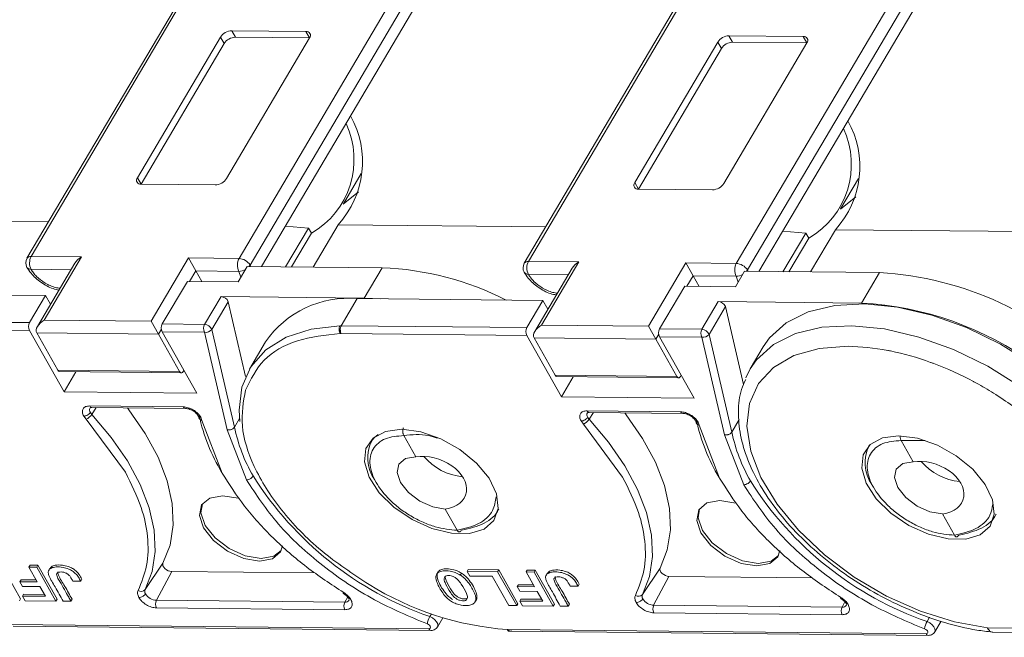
# Model space of a CAD drawing. Header units: millimetres. Extents: x 2934 to 3561, y -490 to -50.
# Tile 27 of 29: x 3419 to 3473, y -160 to -126. Entities that reach past the tile are written whole.
import ezdxf

# ---------------------------------------------------------------- set-up
doc = ezdxf.new("R2010")
doc.units = ezdxf.units.MM

msp = doc.modelspace()

# ---------------------------------------------------------------- linework, layer by layer
at = {"color": 7, "linetype": 'Continuous', "lineweight": 15}
for p, q in [((3428.923, -122.317), (3419.098, -138.946)), ((3419.328, -138.845), (3429.153, -122.216)), ((3440.583, -122.33), (3430.758, -138.959)), ((3441.192, -122.689), (3431.367, -139.319)), ((3456.273, -122.589), (3446.449, -139.218)), ((3446.679, -139.117), (3456.503, -122.488)), ((3467.933, -122.602), (3458.109, -139.231)), ((3468.542, -122.961), (3458.717, -139.59)), ((3431.999, -139.4), (3441.281, -123.69)), ((3459.35, -139.672), (3468.631, -123.962)), ((3434.438, -126.476), (3430.356, -126.435)), ((3430.356, -126.435), (3430.556, -126.791)), ((3434.438, -126.476), (3434.638, -126.831)), ((3461.788, -126.748), (3457.706, -126.707)), ((3457.706, -126.707), (3457.907, -127.063)), ((3429.74, -126.783), (3425.171, -134.515)), ((3429.94, -127.138), (3425.372, -134.871)), ((3429.94, -127.138), (3429.74, -126.783)), ((3430.07, -134.564), (3434.638, -126.831)), ((3434.638, -126.831), (3430.556, -126.791)), ((3457.09, -127.054), (3452.522, -134.787)), ((3457.291, -127.41), (3457.09, -127.054)), ((3457.42, -134.836), (3461.989, -127.103)), ((3461.989, -127.103), (3457.907, -127.063)), ((3461.788, -126.748), (3461.989, -127.103)), ((3457.291, -127.41), (3452.722, -135.143)), ((3436.496, -135.953), (3437.482, -134.284)), ((3425.171, -134.515), (3425.372, -134.871)), ((3452.522, -134.787), (3452.722, -135.143)), ((3463.847, -136.225), (3464.833, -134.556)), ((3425.372, -134.871), (3429.454, -134.911)), ((3437.326, -135.294), (3436.485, -135.971)), ((3452.722, -135.143), (3456.805, -135.183)), ((3464.677, -135.566), (3463.836, -136.243)), ((3408.861, -136.833), (3420.28, -136.947)), ((3433.312, -137.178), (3434.577, -137.288)), ((3433.321, -139.413), (3434.577, -137.288)), ((3434.577, -137.288), (3434.738, -137.574)), ((3436.211, -137.105), (3434.839, -139.428)), ((3436.211, -137.105), (3447.63, -137.219)), ((3460.663, -137.45), (3461.927, -137.56)), ((3463.562, -137.377), (3462.19, -139.7)), ((3463.562, -137.377), (3486.705, -137.607)), ((3434.738, -137.574), (3433.649, -139.416)), ((3460.672, -139.685), (3461.927, -137.56)), ((3462.088, -137.846), (3461, -139.688)), ((3461.927, -137.56), (3462.088, -137.846)), ((3422.104, -138.873), (3419.328, -138.845)), ((3420.051, -142.348), (3422.104, -138.873)), ((3427.982, -138.931), (3425.929, -142.407)), ((3430.758, -138.959), (3427.982, -138.931)), ((3428.383, -139.642), (3427.982, -138.931)), ((3449.454, -139.145), (3446.679, -139.117)), ((3447.401, -142.62), (3449.454, -139.145)), ((3419.321, -139.552), (3421.519, -139.574)), ((3421.727, -139.223), (3419.674, -142.698)), ((3428.043, -140.218), (3428.383, -139.642)), ((3428.712, -140.225), (3428.383, -139.642)), ((3428.383, -139.642), (3430.751, -139.666)), ((3430.708, -140.244), (3431.211, -139.392)), ((3430.751, -139.666), (3430.861, -139.985)), ((3431.211, -139.392), (3438.634, -139.466)), ((3431.367, -139.319), (3431.407, -139.394)), ((3438.634, -139.466), (3437.648, -141.135)), ((3449.078, -139.495), (3447.025, -142.97)), ((3455.333, -139.203), (3453.28, -142.679)), ((3458.109, -139.231), (3455.333, -139.203)), ((3455.734, -139.914), (3455.333, -139.203)), ((3458.058, -140.516), (3458.562, -139.664)), ((3458.562, -139.664), (3465.984, -139.738)), ((3458.717, -139.59), (3458.758, -139.666)), ((3426.539, -142.56), (3427.924, -140.217)), ((3427.924, -140.217), (3430.708, -140.244)), ((3446.672, -139.824), (3448.87, -139.846)), ((3455.394, -140.49), (3455.734, -139.914)), ((3456.062, -140.496), (3455.734, -139.914)), ((3455.734, -139.914), (3458.102, -139.938)), ((3458.102, -139.938), (3458.211, -140.257)), ((3465.984, -139.738), (3464.998, -141.407)), ((3453.89, -142.832), (3455.274, -140.489)), ((3455.274, -140.489), (3458.058, -140.516)), ((3420.12, -140.996), (3409.918, -140.895)), ((3420.12, -140.996), (3419.239, -142.488)), ((3420.12, -140.996), (3420.393, -141.48)), ((3429.769, -141.057), (3428.867, -142.584)), ((3437.648, -141.135), (3429.769, -141.057)), ((3436.383, -142.659), (3437.264, -141.167)), ((3447.471, -141.268), (3437.269, -141.167)), ((3437.648, -141.135), (3438.552, -141.18)), ((3447.471, -141.268), (3446.59, -142.76)), ((3447.471, -141.268), (3447.744, -141.752)), ((3457.119, -141.329), (3456.217, -142.855)), ((3464.998, -141.407), (3457.119, -141.329)), ((3429.26, -142.861), (3430.162, -141.335)), ((3430.162, -141.335), (3431.123, -145.452)), ((3456.61, -143.133), (3457.512, -141.607)), ((3457.512, -141.607), (3458.511, -145.885)), ((3419.239, -142.488), (3409.03, -142.387)), ((3425.929, -142.407), (3420.051, -142.348)), ((3426.33, -143.118), (3425.929, -142.407)), ((3419.235, -142.916), (3409.028, -142.815)), ((3421.14, -146.293), (3419.235, -142.916)), ((3426.33, -143.118), (3426.49, -142.847)), ((3428.867, -142.584), (3426.539, -142.56)), ((3430.513, -148.231), (3429.26, -142.861)), ((3436.312, -142.662), (3436.381, -142.659)), ((3446.59, -142.76), (3436.381, -142.659)), ((3453.28, -142.679), (3447.401, -142.62)), ((3453.681, -143.39), (3453.28, -142.679)), ((3456.217, -142.855), (3453.89, -142.832)), ((3419.635, -143.051), (3426.33, -143.118)), ((3420.794, -145.106), (3419.635, -143.051)), ((3426.33, -143.118), (3427.489, -145.172)), ((3426.535, -142.989), (3428.44, -146.366)), ((3428.862, -143.012), (3426.535, -142.989)), ((3430.115, -148.378), (3428.862, -143.012)), ((3436.379, -143.087), (3436.318, -143.086)), ((3446.585, -143.188), (3436.379, -143.087)), ((3448.49, -146.565), (3446.585, -143.188)), ((3446.986, -143.323), (3453.681, -143.39)), ((3448.145, -145.378), (3446.986, -143.323)), ((3453.681, -143.39), (3453.841, -143.119)), ((3453.681, -143.39), (3454.84, -145.444)), ((3453.885, -143.261), (3455.79, -146.638)), ((3456.213, -143.284), (3453.885, -143.261)), ((3457.466, -148.65), (3456.213, -143.284)), ((3457.864, -148.503), (3456.61, -143.133)), ((3432.217, -143.546), (3431.335, -145.039)), ((3459.581, -143.826), (3458.87, -145.029)), ((3427.489, -145.172), (3420.794, -145.106)), ((3458.623, -145.525), (3458.87, -145.029)), ((3420.896, -145.18), (3427.59, -145.246)), ((3421.793, -145.189), (3421.14, -146.293)), ((3454.84, -145.444), (3448.145, -145.378)), ((3448.246, -145.452), (3454.941, -145.518)), ((3449.143, -145.461), (3448.49, -146.565)), ((3428.44, -146.366), (3421.14, -146.293)), ((3455.79, -146.638), (3448.49, -146.565)), ((3422.547, -147.067), (3427.689, -147.118)), ((3422.565, -147.176), (3422.568, -147.171)), ((3422.898, -147.159), (3422.664, -147.532)), ((3422.67, -147.157), (3427.812, -147.208)), ((3422.346, -147.797), (3422.218, -147.624)), ((3424.508, -150.708), (3422.346, -147.797)), ((3428.655, -147.688), (3428.721, -147.86)), ((3430.513, -148.231), (3430.787, -147.767)), ((3449.898, -147.339), (3455.04, -147.39)), ((3449.916, -147.448), (3449.919, -147.443)), ((3450.249, -147.431), (3450.014, -147.804)), ((3450.021, -147.429), (3455.163, -147.48)), ((3457.864, -148.503), (3458.267, -147.82)), ((3428.721, -147.86), (3429.838, -150.761)), ((3449.697, -148.069), (3449.569, -147.896)), ((3451.858, -150.98), (3449.697, -148.069)), ((3456.005, -147.96), (3456.071, -148.132)), ((3456.071, -148.132), (3457.189, -151.033)), ((3431.165, -151.13), (3430.115, -148.378)), ((3438.158, -148.807), (3438.002, -149.071)), ((3440.481, -149.865), (3439.822, -148.697)), ((3458.516, -151.402), (3457.466, -148.65)), ((3465.421, -149.228), (3465.353, -149.343)), ((3467.831, -150.137), (3467.172, -148.969)), ((3467.172, -148.969), (3468.501, -148.972)), ((3442.761, -153.908), (3442.102, -152.739)), ((3470.112, -154.18), (3469.453, -153.011)), ((3417.692, -155.805), (3418.746, -157.673)), ((3419.201, -155.927), (3419.264, -155.82)), ((3419.635, -155.931), (3419.201, -155.927)), ((3419.201, -155.927), (3419.662, -156.743)), ((3419.264, -155.82), (3419.698, -155.825)), ((3419.635, -155.931), (3419.698, -155.825)), ((3420.689, -157.799), (3419.635, -155.931)), ((3419.698, -155.825), (3420.752, -157.693)), ((3425.59, -157.165), (3426.576, -155.718)), ((3420.361, -155.998), (3420.298, -156.105)), ((3427.056, -156.174), (3426.213, -157.756)), ((3434.951, -156.252), (3427.056, -156.174)), ((3442.988, -156.26), (3442.925, -156.367)), ((3443.365, -156.06), (3443.302, -156.166)), ((3443.302, -156.166), (3443.446, -156.423)), ((3444.979, -156.183), (3443.302, -156.166)), ((3443.365, -156.06), (3445.042, -156.077)), ((3443.446, -156.423), (3444.69, -156.435)), ((3444.69, -156.435), (3445.599, -158.047)), ((3444.979, -156.183), (3445.042, -156.077)), ((3446.033, -158.051), (3444.979, -156.183)), ((3445.042, -156.077), (3446.096, -157.945)), ((3446.552, -156.199), (3446.615, -156.092)), ((3446.986, -156.203), (3446.552, -156.199)), ((3446.552, -156.199), (3447.012, -157.015)), ((3446.615, -156.092), (3447.049, -156.096)), ((3446.986, -156.203), (3447.049, -156.096)), ((3448.04, -158.071), (3446.986, -156.203)), ((3447.049, -156.096), (3448.103, -157.965)), ((3447.712, -156.27), (3447.649, -156.377)), ((3452.941, -157.437), (3453.926, -155.99)), ((3454.406, -156.446), (3453.563, -158.028)), ((3462.302, -156.524), (3454.406, -156.446)), ((3418.773, -156.627), (3418.71, -156.734)), ((3418.855, -156.99), (3418.71, -156.734)), ((3419.662, -156.743), (3418.71, -156.734)), ((3418.773, -156.627), (3419.601, -156.635)), ((3419.807, -157), (3418.855, -156.99)), ((3420.11, -157.538), (3419.807, -157)), ((3421.619, -156.702), (3422.053, -156.706)), ((3422.053, -156.706), (3422.116, -156.599)), ((3446.124, -156.899), (3446.061, -157.006)), ((3446.205, -157.262), (3446.061, -157.006)), ((3447.012, -157.015), (3446.061, -157.006)), ((3446.124, -156.899), (3446.952, -156.907)), ((3448.969, -156.974), (3449.403, -156.978)), ((3449.403, -156.978), (3449.466, -156.871)), ((3418.852, -157.526), (3418.914, -157.419)), ((3418.996, -157.782), (3418.852, -157.526)), ((3418.852, -157.526), (3420.11, -157.538)), ((3418.914, -157.419), (3420.05, -157.431)), ((3436.579, -157.859), (3436.735, -157.567)), ((3447.157, -157.272), (3446.205, -157.262)), ((3447.461, -157.81), (3447.157, -157.272)), ((3418.683, -157.779), (3418.746, -157.673)), ((3418.996, -157.782), (3420.689, -157.799)), ((3420.689, -157.799), (3420.752, -157.693)), ((3421.079, -157.803), (3421.513, -157.807)), ((3421.513, -157.807), (3421.576, -157.701)), ((3436.579, -157.859), (3426.213, -157.756)), ((3443.743, -157.844), (3443.806, -157.737)), ((3445.599, -158.047), (3446.033, -158.051)), ((3446.033, -158.051), (3446.096, -157.945)), ((3446.202, -157.798), (3446.265, -157.691)), ((3446.347, -158.054), (3446.202, -157.798)), ((3446.202, -157.798), (3447.461, -157.81)), ((3446.265, -157.691), (3447.4, -157.703)), ((3446.347, -158.054), (3448.04, -158.071)), ((3448.04, -158.071), (3448.103, -157.965)), ((3448.43, -158.075), (3448.864, -158.079)), ((3448.864, -158.079), (3448.927, -157.973)), ((3463.929, -158.131), (3453.563, -158.028)), ((3463.929, -158.131), (3464.085, -157.839)), ((3436.581, -158.276), (3426.215, -158.173)), ((3441.336, -158.505), (3441.248, -158.655)), ((3463.932, -158.548), (3453.566, -158.445)), ((3441.193, -159.325), (3418.213, -159.096)), ((3418.336, -159.186), (3441.316, -159.415)), ((3441.671, -159.226), (3441.973, -158.716)), ((3441.693, -159.168), (3441.671, -159.226)), ((3468.741, -158.685), (3468.598, -158.927)), ((3469.022, -159.498), (3469.371, -158.907)), ((3445.563, -159.368), (3445.503, -159.368)), ((3468.544, -159.597), (3445.563, -159.368)), ((3445.686, -159.458), (3468.666, -159.687)), ((3469.043, -159.44), (3469.022, -159.498)), ((3499.293, -159.55), (3471.925, -159.278)), ((3472.222, -159.516), (3500.08, -159.793))]:
    msp.add_line(p, q, dxfattribs=at)
at = {"color": 7, "linetype": 'Continuous', "lineweight": 15, "flags": 128}
for points in [[(3431.367, -139.319), (3431.319, -139.387), (3431.313, -139.393)], [(3458.717, -139.59), (3458.669, -139.659), (3458.664, -139.665)], [(3459.581, -143.826), (3459.929, -143.329), (3460.857, -142.492), (3462.069, -141.888), (3463.524, -141.537), (3465.176, -141.451), (3466.973, -141.632), (3468.857, -142.074), (3470.768, -142.763), (3472.644, -143.678), (3474.426, -144.788)], [(3430.805, -147.931), (3430.762, -147.307), (3430.919, -146.029), (3431.414, -144.911), (3432.232, -143.99), (3433.346, -143.294), (3434.721, -142.847), (3436.312, -142.662)], [(3458.87, -145.029), (3459.218, -144.532), (3460.147, -143.695), (3461.358, -143.091), (3462.813, -142.74), (3464.466, -142.654), (3466.263, -142.835), (3468.146, -143.277), (3470.057, -143.966), (3471.933, -144.881), (3473.715, -145.991)], [(3471.925, -159.278), (3470.103, -158.948), (3468.23, -158.356), (3466.371, -157.522), (3464.593, -156.476), (3462.959, -155.256), (3461.527, -153.905), (3460.349, -152.47), (3459.465, -151.004), (3458.907, -149.557), (3458.696, -148.182), (3458.838, -146.926), (3459.328, -145.836), (3460.15, -144.949), (3461.274, -144.297), (3462.66, -143.903), (3464.258, -143.782)], [(3427.489, -145.172), (3427.525, -145.218), (3427.567, -145.243), (3427.612, -145.244), (3427.655, -145.221), (3427.692, -145.176), (3427.72, -145.113), (3427.724, -145.098)], [(3454.84, -145.444), (3454.876, -145.49), (3454.918, -145.515), (3454.963, -145.516), (3455.006, -145.492), (3455.043, -145.448), (3455.07, -145.385), (3455.075, -145.369)], [(3426.576, -155.718), (3426.964, -154.719), (3427.132, -153.616), (3427.077, -152.43), (3426.8, -151.18), (3426.306, -149.89), (3425.603, -148.582), (3424.704, -147.279), (3424.624, -147.176)], [(3425.59, -157.165), (3425.976, -156.174), (3426.143, -155.08), (3426.088, -153.903), (3425.813, -152.664), (3425.323, -151.384), (3424.625, -150.087), (3423.734, -148.795), (3422.664, -147.532)], [(3452.941, -157.437), (3453.326, -156.446), (3453.493, -155.352), (3453.439, -154.175), (3453.164, -152.936), (3452.673, -151.656), (3451.976, -150.359), (3451.084, -149.067), (3450.014, -147.804)], [(3453.926, -155.99), (3454.314, -154.991), (3454.483, -153.888), (3454.428, -152.701), (3454.15, -151.452), (3453.656, -150.162), (3452.953, -148.854), (3452.054, -147.551), (3451.975, -147.448)], [(3439.709, -148.351), (3440.756, -148.489), (3441.854, -148.87), (3442.906, -149.461), (3443.818, -150.21), (3444.509, -151.049), (3444.919, -151.904), (3445.01, -152.7), (3444.774, -153.365), (3444.232, -153.841), (3443.433, -154.084), (3442.447, -154.074), (3441.363, -153.812), (3440.276, -153.32), (3439.282, -152.643), (3438.471, -151.84), (3437.915, -150.983), (3437.662, -150.148), (3437.735, -149.41), (3438.128, -148.833), (3438.806, -148.469), (3439.709, -148.351)], [(3438.072, -148.965), (3438.218, -148.796), (3438.419, -148.631)], [(3467.036, -148.706), (3468.075, -148.843), (3469.164, -149.221), (3470.208, -149.808), (3471.113, -150.55), (3471.799, -151.383), (3472.205, -152.232), (3472.295, -153.021), (3472.061, -153.681), (3471.524, -154.153), (3470.731, -154.394), (3469.753, -154.385), (3468.677, -154.124), (3467.599, -153.637), (3466.613, -152.965), (3465.809, -152.168), (3465.256, -151.318), (3465.006, -150.49), (3465.078, -149.757), (3465.468, -149.185), (3466.141, -148.824), (3467.036, -148.706)], [(3442.102, -152.739), (3441.409, -152.624), (3440.698, -152.307), (3440.078, -151.837), (3439.642, -151.286), (3439.457, -150.737), (3439.552, -150.275), (3439.911, -149.968), (3440.481, -149.865)], [(3469.453, -153.011), (3468.76, -152.896), (3468.049, -152.579), (3467.428, -152.109), (3466.992, -151.558), (3466.808, -151.009), (3466.902, -150.546), (3467.262, -150.24), (3467.831, -150.137)], [(3431.884, -155.597), (3431.018, -155.453), (3430.129, -155.057), (3429.354, -154.469), (3428.809, -153.78), (3428.578, -153.095), (3428.696, -152.516), (3429.146, -152.134), (3429.858, -152.005), (3430.724, -152.149), (3430.794, -152.172)], [(3428.742, -152.447), (3428.662, -152.953), (3428.893, -153.638), (3429.438, -154.327), (3430.213, -154.915), (3431.102, -155.311), (3431.968, -155.455)], [(3459.235, -155.869), (3458.369, -155.725), (3457.48, -155.329), (3456.704, -154.741), (3456.159, -154.052), (3455.929, -153.367), (3456.047, -152.788), (3456.496, -152.406), (3457.208, -152.277), (3458.075, -152.421), (3458.119, -152.435)], [(3456.092, -152.719), (3456.013, -153.225), (3456.243, -153.91), (3456.788, -154.599), (3457.564, -155.187), (3458.453, -155.583), (3459.319, -155.727)], [(3433.157, -154.77), (3433.046, -155.086), (3432.596, -155.468), (3431.884, -155.597)], [(3431.968, -155.455), (3432.68, -155.326), (3433.084, -155.013)], [(3460.51, -155.027), (3460.396, -155.358), (3459.947, -155.74), (3459.235, -155.869)], [(3459.319, -155.727), (3460.031, -155.598), (3460.435, -155.285)], [(3426.576, -155.718), (3426.56, -155.781), (3426.574, -155.855), (3426.615, -155.933), (3426.681, -156.009), (3426.765, -156.075), (3426.861, -156.128), (3426.961, -156.162), (3427.056, -156.174)], [(3453.926, -155.99), (3453.911, -156.053), (3453.924, -156.127), (3453.965, -156.205), (3454.031, -156.281), (3454.115, -156.347), (3454.212, -156.4), (3454.311, -156.434), (3454.406, -156.446)], [(3436.515, -157.33), (3436.499, -157.354), (3436.488, -157.369), (3436.483, -157.375), (3436.482, -157.374)], [(3463.865, -157.602), (3463.849, -157.626), (3463.839, -157.641), (3463.833, -157.647), (3463.833, -157.646)], [(3441.248, -158.655), (3441.397, -158.727), (3441.528, -158.826), (3441.628, -158.94), (3441.685, -159.058), (3441.693, -159.167), (3441.693, -159.168)], [(3441.117, -159.058), (3441.176, -159.087), (3441.228, -159.126), (3441.267, -159.172), (3441.29, -159.218), (3441.293, -159.261), (3441.276, -159.296), (3441.242, -159.318), (3441.193, -159.325)], [(3468.598, -158.927), (3468.747, -158.999), (3468.879, -159.098), (3468.979, -159.212), (3469.035, -159.33), (3469.043, -159.439), (3469.043, -159.44)], [(3468.467, -159.33), (3468.526, -159.359), (3468.578, -159.398), (3468.618, -159.443), (3468.64, -159.49), (3468.644, -159.533), (3468.627, -159.568), (3468.592, -159.59), (3468.544, -159.597)]]:
    msp.add_lwpolyline(points, dxfattribs=at)
at = {"color": 7, "linetype": 'Continuous', "lineweight": 15}
for centre, radius, start, end in [((3430.383, -127.203), 0.769, 92.0373, 146.8179), ((3434.471, -126.692), 0.218, 320.211, 98.6442), ((3457.733, -127.475), 0.769, 92.0373, 146.8179), ((3430.584, -127.559), 0.769, 92.0373, 146.8179), ((3457.934, -127.831), 0.769, 92.0373, 146.8179), ((3461.821, -126.963), 0.218, 320.211, 98.6442), ((3432.385, -133.506), 4.699, 300.0432, 24.8613), ((3432.395, -133.634), 5.158, 317.7133, 29.2632), ((3459.746, -133.906), 5.158, 317.7133, 29.2632), ((3459.736, -133.778), 4.699, 300.0432, 24.8613), ((3425.339, -134.655), 0.218, 140.211, 278.6442), ((3429.427, -134.143), 0.769, 272.0373, 326.8179), ((3452.69, -134.927), 0.218, 140.211, 278.6442), ((3456.777, -134.415), 0.769, 272.0373, 326.8179), ((3419.529, -139.201), 0.5, 149.4249, 209.4276), ((3419.301, -139.095), 0.251, 83.81, 143.7347), ((3420.007, -139.206), 0.768, 152.0331, 206.8221), ((3431.437, -139.319), 0.768, 152.0331, 206.8221), ((3430.716, -139.726), 0.768, 32.0331, 86.8221), ((3446.651, -139.367), 0.251, 83.81, 143.7347), ((3447.357, -139.478), 0.768, 152.0331, 206.8221), ((3419.293, -139.314), 0.24, 213.4737, 276.6896), ((3430.731, -138.933), 0.733, 271.5901, 301.3961), ((3438, -155.785), 16.331, 62.8879, 87.7746), ((3446.879, -139.473), 0.5, 149.4249, 209.4276), ((3458.787, -139.591), 0.768, 152.0331, 206.8221), ((3458.066, -139.998), 0.768, 32.0331, 86.8221), ((3446.644, -139.586), 0.24, 213.4737, 276.6896), ((3458.081, -139.205), 0.733, 271.5901, 301.3961), ((3464.977, -157.855), 18.145, 43.3493, 86.8179), ((3429.755, -141.493), 0.437, 21.3105, 88.2063), ((3436.77, -146.663), 5.518, 84.9102, 145.6013), ((3457.105, -141.765), 0.437, 21.3105, 88.2063), ((3464.064, -159.09), 17.707, 53.7796, 86.9775), ((3419.651, -142.706), 0.466, 152.0331, 206.8221), ((3426.951, -142.779), 0.466, 152.0331, 206.8221), ((3429.278, -142.802), 0.466, 152.0331, 206.8221), ((3428.949, -142.642), 0.38, 256.8367, 324.7558), ((3428.853, -143.02), 0.437, 21.3105, 88.2063), ((3436.802, -142.875), 0.473, 164.9284, 206.5629), ((3447.001, -142.978), 0.466, 152.0331, 206.8221), ((3454.301, -143.051), 0.466, 152.0331, 206.8221), ((3456.629, -143.074), 0.466, 152.0331, 206.8221), ((3456.203, -143.292), 0.437, 21.3105, 88.2063), ((3456.299, -142.914), 0.38, 256.8367, 324.7558), ((3420.907, -145.059), 0.122, 202.656, 264.887), ((3448.257, -145.331), 0.122, 202.656, 264.887), ((3422.772, -147.285), 0.234, 152.1267, 216.8181), ((3422.683, -147.011), 0.146, 202.383, 265.1601), ((3427.825, -147.062), 0.147, 202.4741, 264.2457), ((3422.088, -147.166), 0.682, 292.221, 327.543), ((3423.078, -147.141), 0.57, 209.8948, 223.2837), ((3428.759, -147.643), 0.221, 203.0502, 259.9946), ((3438.738, -145.383), 10.407, 192.2476, 210.969), ((3449.439, -147.438), 0.682, 292.221, 327.543), ((3450.122, -147.557), 0.234, 152.1267, 216.8181), ((3450.033, -147.283), 0.146, 202.383, 265.1601), ((3450.429, -147.413), 0.57, 209.8948, 223.2837), ((3455.175, -147.334), 0.147, 202.4741, 264.2457), ((3439.209, -146.455), 8.876, 191.5427, 210.202), ((3456.11, -147.915), 0.221, 203.0502, 259.9946), ((3466.088, -145.655), 10.407, 192.2476, 210.969), ((3466.56, -146.727), 8.876, 191.5427, 210.202), ((3439.893, -149.926), 2.059, 152.1644, 215.3955), ((3467.244, -150.198), 2.059, 152.1644, 215.3955), ((3443.366, -147.774), 3.202, 220.2871, 264.4174), ((3470.717, -148.046), 3.202, 220.2871, 264.4174), ((3447.437, -140.925), 18.78, 212.1561, 250.7561), ((3474.788, -141.196), 18.78, 212.1561, 250.7561), ((3446.795, -142.519), 16.898, 238.2774, 265.6137), ((3425.37, -156.979), 0.289, 235.8263, 319.7248), ((3425.823, -157.261), 0.251, 157.6361, 214.6524), ((3426.255, -157.004), 0.753, 212.033, 266.8221), ((3452.721, -157.251), 0.289, 235.8263, 319.7248), ((3453.173, -157.533), 0.251, 157.6361, 214.6524), ((3426.634, -157.963), 0.469, 153.8942, 206.6934), ((3437, -158.066), 0.469, 153.8942, 206.6934), ((3436.609, -157.623), 0.238, 262.8197, 327.5993), ((3453.605, -157.276), 0.753, 212.033, 266.8221), ((3453.985, -158.235), 0.469, 153.8942, 206.6934), ((3463.959, -157.895), 0.238, 262.8197, 327.5993), ((3442.102, -159.155), 0.99, 149.619, 174.3706), ((3464.351, -158.338), 0.469, 153.8942, 206.6934), ((3469.452, -159.427), 0.99, 149.619, 174.3706), ((3441.333, -159.263), 0.152, 203.8077, 263.7242), ((3445.701, -159.309), 0.15, 203.2684, 264.289), ((3468.683, -159.535), 0.152, 203.8077, 263.7242)]:
    msp.add_arc(centre, radius, start, end, dxfattribs=at)
for centre, major_axis, ratio, start_param, end_param in [((3422.305, -139.228), (-0.616, -0.347), 0.577382, 4.712389, 5.497706), ((3449.655, -139.5), (-0.616, -0.347), 0.577382, 4.712389, 5.497706), ((3420.251, -142.704), (-0.616, -0.347), 0.577382, 4.712389, 6.283185), ((3447.602, -142.976), (-0.616, -0.347), 0.577382, 4.712389, 6.283185), ((3441.292, -151.302), (1.936, -0.657), 0.673766, 5.357573, 8.499166), ((3468.642, -151.574), (1.936, -0.657), 0.673766, 5.357573, 8.499166)]:
    msp.add_ellipse(centre, major_axis=major_axis, ratio=ratio, start_param=start_param, end_param=end_param, dxfattribs=at)
for points, knots in [([(3419.093, -139.446), (3419.164, -139.556), (3419.358, -139.858), (3419.847, -140.282), (3420.409, -140.607), (3420.751, -140.672), (3420.859, -140.692)], [0, 0, 0, 0, 0.187855, 0.517251, 0.847779, 1, 1, 1, 1]), ([(3420.917, -140.594), (3420.83, -140.584), (3420.655, -140.565), (3420.375, -140.454), (3420.193, -140.362), (3420.101, -140.308), (3420.089, -140.301), (3419.916, -140.196), (3419.681, -140.013), (3419.504, -139.815), (3419.427, -139.716), (3419.379, -139.65), (3419.341, -139.586), (3419.321, -139.552)], [0, 0, 0, 0, 0.143531, 0.290073, 0.436873, 0.437509, 0.442594, 0.456793, 0.729045, 0.864377, 0.871149, 0.931871, 1, 1, 1, 1]), ([(3446.444, -139.718), (3446.514, -139.828), (3446.708, -140.13), (3447.197, -140.554), (3447.76, -140.879), (3448.102, -140.943), (3448.21, -140.964)], [0, 0, 0, 0, 0.187855, 0.517251, 0.847779, 1, 1, 1, 1]), ([(3448.267, -140.866), (3448.181, -140.856), (3448.006, -140.837), (3447.725, -140.726), (3447.543, -140.634), (3447.452, -140.58), (3447.44, -140.573), (3447.267, -140.468), (3447.032, -140.285), (3446.854, -140.087), (3446.778, -139.988), (3446.729, -139.922), (3446.692, -139.858), (3446.672, -139.824)], [0, 0, 0, 0, 0.143531, 0.290073, 0.436873, 0.437509, 0.442594, 0.456793, 0.729045, 0.864377, 0.871149, 0.931871, 1, 1, 1, 1]), ([(3436.345, -142.752), (3436.338, -142.775), (3436.325, -142.816), (3436.312, -142.888), (3436.305, -142.959), (3436.307, -143.032), (3436.315, -143.069), (3436.318, -143.086)], [0, 0, 0, 0, 0.200957, 0.349358, 0.590717, 0.801155, 1, 1, 1, 1]), ([(3436.381, -142.659), (3436.374, -142.67), (3436.356, -142.698), (3436.349, -142.732), (3436.345, -142.752)], [0, 0, 0, 0, 0.417545, 1, 1, 1, 1]), ([(3436.318, -143.086), (3435.501, -143.177), (3433.832, -143.361), (3431.981, -144.443), (3431.403, -145.61), (3431.115, -146.193)], [0, 0, 0, 0, 0.324045, 0.662023, 1, 1, 1, 1]), ([(3464.258, -143.782), (3464.971, -143.824), (3465.686, -143.866), (3466.453, -144.015), (3466.506, -144.026), (3467.278, -144.181), (3468.066, -144.406), (3468.86, -144.695), (3469.652, -144.987), (3470.445, -145.347), (3471.21, -145.756), (3471.582, -145.957), (3472.312, -146.38), (3472.955, -146.826), (3473.302, -147.066)], [0, 0, 0, 0, 0.246324, 0.246972, 0.251577, 0.263925, 0.499775, 0.501858, 0.518161, 0.753231, 0.755268, 0.771134, 0.876615, 1, 1, 1, 1]), ([(3458.625, -145.61), (3458.541, -145.792), (3458.292, -146.335), (3458.189, -147.374), (3458.296, -148.674), (3458.702, -150.043), (3459.384, -151.444), (3460.33, -152.838), (3461.51, -154.182), (3462.889, -155.441), (3464.428, -156.582), (3466.087, -157.574), (3467.822, -158.396), (3469.587, -159.016), (3471.058, -159.374), (3471.908, -159.472), (3472.195, -159.505)], [0, 0, 0, 0, 0.037097, 0.110235, 0.184485, 0.260505, 0.337872, 0.415821, 0.493776, 0.571593, 0.649287, 0.726926, 0.804593, 0.882351, 0.960291, 1, 1, 1, 1]), ([(3431.115, -146.193), (3431, -146.834), (3430.772, -148.115), (3431.488, -150.425), (3432.98, -152.8), (3435.175, -155.083), (3437.011, -156.298), (3437.91, -156.893)], [0, 0, 0, 0, 0.196619, 0.393237, 0.598309, 0.803381, 1, 1, 1, 1]), ([(3422.218, -147.624), (3422.186, -147.551), (3422.122, -147.403), (3422.167, -147.218), (3422.308, -147.09), (3422.468, -147.075), (3422.547, -147.067)], [0, 0, 0, 0, 0.250177, 0.500521, 0.750628, 1, 1, 1, 1]), ([(3422.57, -147.172), (3422.569, -147.173), (3422.567, -147.174), (3422.603, -147.159), (3422.645, -147.158), (3422.67, -147.157)], [0, 0, 0, 0, 0.206366, 0.51494, 1, 1, 1, 1]), ([(3427.689, -147.118), (3427.779, -147.127), (3427.953, -147.145), (3428.197, -147.256), (3428.378, -147.376), (3428.536, -147.513), (3428.61, -147.622), (3428.655, -147.688)], [0, 0, 0, 0, 0.249471, 0.485923, 0.631324, 0.776361, 1, 1, 1, 1]), ([(3427.81, -147.208), (3427.849, -147.211), (3427.927, -147.216), (3428.053, -147.252), (3428.176, -147.305), (3428.291, -147.376), (3428.392, -147.458), (3428.472, -147.548), (3428.531, -147.641), (3428.548, -147.7), (3428.556, -147.729)], [0, 0, 0, 0, 0.127289, 0.253904, 0.379855, 0.505152, 0.629805, 0.753823, 0.877218, 1, 1, 1, 1]), ([(3422.218, -147.624), (3422.254, -147.621), (3422.329, -147.615), (3422.442, -147.561), (3422.532, -147.494), (3422.567, -147.448), (3422.585, -147.425)], [0, 0, 0, 0, 0.270897, 0.562244, 0.789076, 1, 1, 1, 1]), ([(3449.569, -147.896), (3449.537, -147.823), (3449.472, -147.675), (3449.517, -147.49), (3449.658, -147.362), (3449.818, -147.347), (3449.898, -147.339)], [0, 0, 0, 0, 0.250177, 0.500521, 0.750628, 1, 1, 1, 1]), ([(3449.569, -147.896), (3449.605, -147.893), (3449.68, -147.887), (3449.793, -147.833), (3449.882, -147.766), (3449.918, -147.719), (3449.935, -147.697)], [0, 0, 0, 0, 0.270897, 0.562244, 0.789076, 1, 1, 1, 1]), ([(3449.92, -147.444), (3449.919, -147.445), (3449.917, -147.446), (3449.953, -147.431), (3449.995, -147.43), (3450.021, -147.429)], [0, 0, 0, 0, 0.206366, 0.51494, 1, 1, 1, 1]), ([(3455.04, -147.39), (3455.129, -147.399), (3455.303, -147.417), (3455.547, -147.528), (3455.729, -147.648), (3455.886, -147.785), (3455.96, -147.894), (3456.005, -147.96)], [0, 0, 0, 0, 0.249471, 0.485923, 0.631324, 0.776361, 1, 1, 1, 1]), ([(3455.16, -147.48), (3455.199, -147.483), (3455.277, -147.488), (3455.403, -147.524), (3455.526, -147.577), (3455.642, -147.648), (3455.742, -147.73), (3455.823, -147.82), (3455.882, -147.913), (3455.898, -147.972), (3455.906, -148.001)], [0, 0, 0, 0, 0.1272889, 0.2539041, 0.3798551, 0.505152, 0.6298047, 0.7538234, 0.8772184, 1, 1, 1, 1]), ([(3430.513, -148.231), (3430.498, -148.252), (3430.464, -148.299), (3430.391, -148.345), (3430.317, -148.373), (3430.252, -148.386), (3430.183, -148.39), (3430.138, -148.382), (3430.115, -148.378)], [0, 0, 0, 0, 0.197231, 0.429158, 0.558746, 0.697086, 0.844173, 1, 1, 1, 1]), ([(3439.822, -148.697), (3439.809, -148.672), (3439.789, -148.629), (3439.77, -148.554), (3439.763, -148.488), (3439.764, -148.422), (3439.771, -148.358), (3439.784, -148.305), (3439.796, -148.277), (3439.8, -148.268)], [0, 0, 0, 0, 0.204049, 0.340626, 0.499474, 0.615725, 0.75984, 0.920238, 1, 1, 1, 1]), ([(3442.761, -153.908), (3442.364, -153.869), (3441.754, -153.809), (3440.872, -153.476), (3440.204, -153.134), (3439.58, -152.713), (3438.879, -152.103), (3438.229, -151.272), (3437.943, -150.444), (3437.961, -149.842), (3438.113, -149.428), (3438.401, -149.096), (3438.914, -148.776), (3439.464, -148.728), (3439.822, -148.697)], [0, 0, 0, 0, 0.1200938, 0.1846527, 0.2505093, 0.3162915, 0.3806362, 0.5, 0.6193638, 0.6837085, 0.7494907, 0.8153473, 0.8799062, 1, 1, 1, 1]), ([(3439.822, -148.697), (3440.275, -148.648), (3440.881, -148.582), (3441.507, -148.785), (3441.665, -148.836)], [0, 0, 0, 0, 0.747581, 1, 1, 1, 1]), ([(3457.864, -148.503), (3457.848, -148.524), (3457.814, -148.57), (3457.741, -148.617), (3457.668, -148.645), (3457.603, -148.658), (3457.533, -148.662), (3457.488, -148.654), (3457.466, -148.65)], [0, 0, 0, 0, 0.197231, 0.429158, 0.558746, 0.697086, 0.844173, 1, 1, 1, 1]), ([(3467.172, -148.969), (3467.16, -148.944), (3467.139, -148.901), (3467.121, -148.826), (3467.114, -148.767), (3467.115, -148.731), (3467.115, -148.72)], [0, 0, 0, 0, 0.357437, 0.596681, 0.874936, 1, 1, 1, 1]), ([(3470.112, -154.18), (3469.715, -154.141), (3469.104, -154.081), (3468.222, -153.748), (3467.554, -153.406), (3466.931, -152.985), (3466.23, -152.375), (3465.579, -151.544), (3465.294, -150.716), (3465.312, -150.114), (3465.463, -149.7), (3465.751, -149.368), (3466.265, -149.048), (3466.815, -149), (3467.172, -148.969)], [0, 0, 0, 0, 0.120094, 0.184653, 0.250509, 0.316292, 0.380636, 0.5, 0.619364, 0.683708, 0.749491, 0.815347, 0.879906, 1, 1, 1, 1]), ([(3425.208, -157.217), (3425.393, -156.774), (3425.768, -155.872), (3425.785, -154.306), (3425.434, -152.571), (3424.832, -151.362), (3424.508, -150.708)], [0, 0, 0, 0, 0.244254, 0.496621, 0.728157, 1, 1, 1, 1]), ([(3429.838, -150.761), (3430.219, -151.369), (3430.983, -152.587), (3432.586, -154.337), (3434.428, -155.961), (3435.822, -156.876), (3436.515, -157.33)], [0, 0, 0, 0, 0.252852, 0.506156, 0.754853, 1, 1, 1, 1]), ([(3431.165, -151.13), (3431.202, -151.127), (3431.28, -151.12), (3431.397, -151.063), (3431.488, -150.992), (3431.522, -150.943), (3431.539, -150.92)], [0, 0, 0, 0, 0.270259, 0.562427, 0.789735, 1, 1, 1, 1]), ([(3452.559, -157.489), (3452.743, -157.046), (3453.119, -156.144), (3453.135, -154.578), (3452.784, -152.843), (3452.183, -151.633), (3451.858, -150.98)], [0, 0, 0, 0, 0.244254, 0.496621, 0.728157, 1, 1, 1, 1]), ([(3457.189, -151.033), (3457.57, -151.641), (3458.333, -152.859), (3459.937, -154.609), (3461.778, -156.233), (3463.173, -157.148), (3463.865, -157.602)], [0, 0, 0, 0, 0.252852, 0.506156, 0.754853, 1, 1, 1, 1]), ([(3441.117, -159.058), (3440.134, -158.647), (3438.115, -157.801), (3435.279, -155.884), (3432.789, -153.606), (3431.704, -151.952), (3431.165, -151.13)], [0, 0, 0, 0, 0.237855, 0.488911, 0.746343, 1, 1, 1, 1]), ([(3458.516, -151.402), (3458.553, -151.399), (3458.631, -151.392), (3458.748, -151.335), (3458.838, -151.264), (3458.873, -151.215), (3458.889, -151.191)], [0, 0, 0, 0, 0.270259, 0.562427, 0.789735, 1, 1, 1, 1]), ([(3468.467, -159.33), (3467.485, -158.919), (3465.466, -158.073), (3462.63, -156.156), (3460.139, -153.878), (3459.054, -152.223), (3458.516, -151.402)], [0, 0, 0, 0, 0.237855, 0.488911, 0.746343, 1, 1, 1, 1]), ([(3444.897, -152.059), (3444.858, -152.319), (3444.768, -152.918), (3443.998, -153.616), (3443.171, -153.811), (3442.761, -153.908)], [0, 0, 0, 0, 0.279487, 0.643591, 1, 1, 1, 1]), ([(3472.21, -152.476), (3472.176, -152.685), (3472.087, -153.232), (3471.345, -153.887), (3470.52, -154.083), (3470.112, -154.18)], [0, 0, 0, 0, 0.2383919, 0.6232628, 1, 1, 1, 1]), ([(3445.042, -152.749), (3445.041, -152.753), (3444.909, -153.079), (3444.296, -153.593), (3443.439, -153.802), (3443.011, -153.906)], [0, 0, 0, 0, 0.0049582, 0.5027827, 1, 1, 1, 1]), ([(3472.393, -153.021), (3472.391, -153.025), (3472.259, -153.351), (3471.647, -153.865), (3470.79, -154.074), (3470.362, -154.178)], [0, 0, 0, 0, 0.0049582, 0.5027827, 1, 1, 1, 1]), ([(3442.983, -153.91), (3442.976, -153.922), (3442.959, -153.953), (3442.927, -153.985), (3442.891, -153.999), (3442.851, -153.997), (3442.805, -153.974), (3442.776, -153.93), (3442.761, -153.908)], [0, 0, 0, 0, 0.117799, 0.292406, 0.452272, 0.572429, 0.783057, 1, 1, 1, 1]), ([(3470.334, -154.182), (3470.327, -154.194), (3470.31, -154.225), (3470.278, -154.257), (3470.242, -154.271), (3470.202, -154.269), (3470.156, -154.246), (3470.127, -154.202), (3470.112, -154.18)], [0, 0, 0, 0, 0.117799, 0.292406, 0.452272, 0.572429, 0.783057, 1, 1, 1, 1]), ([(3422.053, -156.706), (3422.014, -156.634), (3421.936, -156.49), (3421.784, -156.292), (3421.591, -156.135), (3421.357, -156.018), (3421.042, -155.925), (3420.712, -155.911), (3420.449, -155.964), (3420.306, -156.068), (3420.254, -156.209), (3420.286, -156.374), (3420.367, -156.545), (3420.491, -156.758), (3420.725, -157.177), (3420.932, -157.544), (3421.079, -157.803)], [0, 0, 0, 0, 0.060966, 0.122555, 0.166943, 0.211374, 0.27887, 0.373201, 0.446631, 0.499185, 0.54401, 0.599254, 0.643956, 0.689261, 0.779896, 1, 1, 1, 1]), ([(3420.368, -156.003), (3420.39, -155.971), (3420.446, -155.886), (3420.678, -155.813), (3420.998, -155.805), (3421.336, -155.88), (3421.593, -155.991), (3421.8, -156.14), (3421.981, -156.348), (3422.066, -156.507), (3422.116, -156.599)], [0, 0, 0, 0, 0.078606, 0.2069388, 0.4061748, 0.5468783, 0.6491422, 0.7363127, 0.84596, 1, 1, 1, 1]), ([(3421.513, -157.807), (3421.473, -157.736), (3421.27, -157.376), (3421.032, -156.938), (3420.789, -156.534), (3420.732, -156.391), (3420.723, -156.309), (3420.757, -156.249), (3420.841, -156.207), (3420.97, -156.195), (3421.125, -156.208), (3421.224, -156.252), (3421.274, -156.274)], [0, 0, 0, 0, 0.10516, 0.525798, 0.642954, 0.69438, 0.736747, 0.770674, 0.814759, 0.886948, 0.943322, 1, 1, 1, 1]), ([(3420.8, -156.184), (3420.799, -156.185), (3420.786, -156.201), (3420.792, -156.268), (3420.887, -156.534), (3421.208, -157.025), (3421.448, -157.465), (3421.576, -157.701)], [0, 0, 0, 0, 0.003933, 0.049021, 0.135844, 0.537241, 1, 1, 1, 1]), ([(3421.274, -156.274), (3421.296, -156.286), (3421.352, -156.318), (3421.443, -156.404), (3421.529, -156.537), (3421.586, -156.642), (3421.619, -156.702)], [0, 0, 0, 0, 0.120772, 0.299416, 0.603738, 1, 1, 1, 1]), ([(3442.925, -156.367), (3442.835, -156.317), (3442.654, -156.217), (3442.319, -156.133), (3442.004, -156.123), (3441.737, -156.194), (3441.598, -156.336), (3441.575, -156.518), (3441.614, -156.698), (3441.694, -156.902), (3441.822, -157.144), (3442.001, -157.415), (3442.206, -157.652), (3442.373, -157.77), (3442.438, -157.816)], [0, 0, 0, 0, 0.077726, 0.155352, 0.276594, 0.36227, 0.448522, 0.525591, 0.586453, 0.64883, 0.745829, 0.844558, 0.939133, 1, 1, 1, 1]), ([(3442.501, -157.71), (3442.427, -157.657), (3442.233, -157.517), (3441.914, -157.113), (3441.679, -156.689), (3441.632, -156.323), (3441.717, -156.154), (3441.908, -156.045), (3442.197, -156.015), (3442.532, -156.053), (3442.81, -156.156), (3442.945, -156.235), (3442.988, -156.26)], [0, 0, 0, 0, 0.068925, 0.181835, 0.429589, 0.512717, 0.596699, 0.671038, 0.773392, 0.880953, 0.962175, 1, 1, 1, 1]), ([(3443.313, -157.663), (3443.319, -157.64), (3443.34, -157.556), (3443.236, -157.278), (3443.053, -156.951), (3442.833, -156.647), (3442.646, -156.503), (3442.494, -156.429), (3442.345, -156.389), (3442.214, -156.388), (3442.103, -156.429), (3442.07, -156.489), (3442.051, -156.521)], [0, 0, 0, 0, 0.047136, 0.170596, 0.457333, 0.600622, 0.668644, 0.736207, 0.798456, 0.860666, 0.924302, 1, 1, 1, 1]), ([(3442.114, -156.415), (3442.11, -156.439), (3442.092, -156.536), (3442.214, -156.826), (3442.4, -157.158), (3442.619, -157.456), (3442.806, -157.586), (3442.956, -157.656), (3443.103, -157.686), (3443.227, -157.68), (3443.277, -157.65), (3443.3, -157.636)], [0, 0, 0, 0, 0.054028, 0.208702, 0.514034, 0.667152, 0.735927, 0.804172, 0.879041, 0.945368, 1, 1, 1, 1]), ([(3442.438, -157.816), (3442.528, -157.866), (3442.707, -157.965), (3443.044, -158.046), (3443.362, -158.054), (3443.633, -157.979), (3443.775, -157.832), (3443.793, -157.643), (3443.748, -157.459), (3443.665, -157.255), (3443.535, -157.017), (3443.356, -156.753), (3443.152, -156.525), (3442.988, -156.41), (3442.925, -156.367)], [0, 0, 0, 0, 0.077118, 0.154064, 0.277592, 0.365915, 0.454804, 0.533143, 0.595307, 0.659002, 0.75277, 0.848192, 0.942337, 1, 1, 1, 1]), ([(3442.988, -156.26), (3443.064, -156.315), (3443.262, -156.456), (3443.581, -156.856), (3443.818, -157.28), (3443.858, -157.635), (3443.81, -157.771), (3443.742, -157.81), (3443.735, -157.814)], [0, 0, 0, 0, 0.117457, 0.305676, 0.706483, 0.844452, 0.983916, 1, 1, 1, 1]), ([(3449.403, -156.978), (3449.365, -156.906), (3449.287, -156.762), (3449.135, -156.564), (3448.941, -156.407), (3448.707, -156.29), (3448.392, -156.197), (3448.062, -156.183), (3447.799, -156.236), (3447.657, -156.34), (3447.604, -156.481), (3447.636, -156.646), (3447.717, -156.817), (3447.842, -157.03), (3448.076, -157.449), (3448.283, -157.816), (3448.43, -158.075)], [0, 0, 0, 0, 0.060966, 0.122555, 0.166943, 0.211374, 0.27887, 0.373201, 0.446631, 0.499185, 0.54401, 0.599254, 0.643956, 0.689261, 0.779896, 1, 1, 1, 1]), ([(3447.719, -156.275), (3447.74, -156.243), (3447.797, -156.158), (3448.029, -156.085), (3448.348, -156.077), (3448.687, -156.152), (3448.943, -156.263), (3449.151, -156.412), (3449.331, -156.62), (3449.416, -156.779), (3449.466, -156.871)], [0, 0, 0, 0, 0.078606, 0.2069388, 0.4061748, 0.5468783, 0.6491422, 0.7363127, 0.84596, 1, 1, 1, 1]), ([(3448.864, -158.079), (3448.823, -158.008), (3448.62, -157.648), (3448.382, -157.21), (3448.139, -156.806), (3448.082, -156.663), (3448.073, -156.581), (3448.107, -156.521), (3448.192, -156.479), (3448.32, -156.467), (3448.475, -156.48), (3448.575, -156.524), (3448.625, -156.546)], [0, 0, 0, 0, 0.10516, 0.525798, 0.642954, 0.69438, 0.736747, 0.770674, 0.814759, 0.886948, 0.943322, 1, 1, 1, 1]), ([(3448.15, -156.456), (3448.149, -156.457), (3448.137, -156.473), (3448.142, -156.54), (3448.238, -156.806), (3448.559, -157.297), (3448.799, -157.737), (3448.927, -157.973)], [0, 0, 0, 0, 0.003933, 0.049021, 0.135844, 0.537241, 1, 1, 1, 1]), ([(3442.051, -156.521), (3442.047, -156.546), (3442.03, -156.642), (3442.151, -156.933), (3442.337, -157.264), (3442.556, -157.562), (3442.743, -157.693), (3442.893, -157.763), (3443.041, -157.793), (3443.171, -157.784), (3443.266, -157.739), (3443.298, -157.687), (3443.313, -157.663)], [0, 0, 0, 0, 0.049968, 0.193018, 0.475404, 0.617015, 0.680621, 0.743737, 0.81298, 0.874323, 0.941059, 1, 1, 1, 1]), ([(3448.625, -156.546), (3448.647, -156.558), (3448.702, -156.59), (3448.793, -156.676), (3448.879, -156.809), (3448.937, -156.914), (3448.969, -156.974)], [0, 0, 0, 0, 0.120772, 0.299416, 0.603738, 1, 1, 1, 1]), ([(3425.25, -157.603), (3425.217, -157.531), (3425.152, -157.387), (3425.189, -157.274), (3425.208, -157.217)], [0, 0, 0, 0, 0.502524, 1, 1, 1, 1]), ([(3425.25, -157.603), (3425.286, -157.6), (3425.36, -157.593), (3425.474, -157.54), (3425.563, -157.473), (3425.599, -157.426), (3425.616, -157.404)], [0, 0, 0, 0, 0.270872, 0.562222, 0.789066, 1, 1, 1, 1]), ([(3436.482, -157.374), (3436.536, -157.409), (3436.641, -157.476), (3436.747, -157.574), (3436.812, -157.657), (3436.819, -157.696), (3436.823, -157.715)], [0, 0, 0, 0, 0.270141, 0.523627, 0.765192, 1, 1, 1, 1]), ([(3452.6, -157.875), (3452.567, -157.803), (3452.502, -157.659), (3452.54, -157.546), (3452.559, -157.489)], [0, 0, 0, 0, 0.502524, 1, 1, 1, 1]), ([(3426.215, -158.173), (3426.126, -158.164), (3425.947, -158.146), (3425.656, -158.013), (3425.45, -157.855), (3425.318, -157.713), (3425.272, -157.64), (3425.25, -157.603)], [0, 0, 0, 0, 0.249007, 0.500519, 0.750159, 0.87592, 1, 1, 1, 1]), ([(3436.91, -157.719), (3436.942, -157.79), (3436.99, -157.899), (3436.983, -158.03), (3436.95, -158.119), (3436.889, -158.19), (3436.777, -158.259), (3436.658, -158.27), (3436.581, -158.276)], [0, 0, 0, 0, 0.239443, 0.369505, 0.5, 0.630063, 0.760557, 1, 1, 1, 1]), ([(3452.6, -157.875), (3452.636, -157.872), (3452.711, -157.865), (3452.824, -157.812), (3452.914, -157.745), (3452.949, -157.698), (3452.967, -157.676)], [0, 0, 0, 0, 0.270872, 0.562222, 0.789066, 1, 1, 1, 1]), ([(3453.566, -158.445), (3453.476, -158.436), (3453.297, -158.418), (3453.007, -158.285), (3452.8, -158.127), (3452.669, -157.985), (3452.623, -157.912), (3452.6, -157.875)], [0, 0, 0, 0, 0.249007, 0.500519, 0.750159, 0.87592, 1, 1, 1, 1]), ([(3463.833, -157.646), (3463.887, -157.681), (3463.992, -157.748), (3464.098, -157.846), (3464.162, -157.929), (3464.17, -157.968), (3464.173, -157.987)], [0, 0, 0, 0, 0.270141, 0.523627, 0.765192, 1, 1, 1, 1]), ([(3464.261, -157.991), (3464.292, -158.062), (3464.34, -158.171), (3464.334, -158.302), (3464.301, -158.391), (3464.239, -158.462), (3464.128, -158.531), (3464.009, -158.542), (3463.932, -158.548)], [0, 0, 0, 0, 0.239443, 0.369505, 0.5, 0.630063, 0.760557, 1, 1, 1, 1]), ([(3441.316, -159.415), (3441.357, -159.412), (3441.44, -159.407), (3441.552, -159.357), (3441.644, -159.278), (3441.676, -159.205), (3441.693, -159.168)], [0, 0, 0, 0, 0.233604, 0.481005, 0.738032, 1, 1, 1, 1]), ([(3445.503, -159.368), (3445.521, -159.387), (3445.56, -159.426), (3445.627, -159.456), (3445.696, -159.463), (3445.736, -159.444), (3445.756, -159.434)], [0, 0, 0, 0, 0.2446945, 0.4999669, 0.74569, 1, 1, 1, 1]), ([(3445.503, -159.368), (3445.518, -159.392), (3445.542, -159.429), (3445.583, -159.451), (3445.612, -159.459), (3445.63, -159.454), (3445.637, -159.453)], [0, 0, 0, 0, 0.412463, 0.634522, 0.861308, 1, 1, 1, 1]), ([(3445.613, -159.456), (3445.613, -159.456), (3445.612, -159.455), (3445.614, -159.455), (3445.617, -159.455), (3445.62, -159.455), (3445.624, -159.455), (3445.63, -159.455), (3445.647, -159.457), (3445.659, -159.458), (3445.669, -159.458)], [0, 0, 0, 0, 0.119943, 0.250343, 0.304749, 0.354745, 0.403628, 0.455217, 0.579988, 1, 1, 1, 1]), ([(3468.666, -159.687), (3468.707, -159.684), (3468.791, -159.679), (3468.902, -159.629), (3468.994, -159.55), (3469.027, -159.477), (3469.043, -159.44)], [0, 0, 0, 0, 0.233604, 0.481005, 0.738032, 1, 1, 1, 1]), ([(3472.223, -159.506), (3472.19, -159.505), (3472.108, -159.505), (3472.008, -159.416), (3471.948, -159.324), (3471.927, -159.282), (3471.925, -159.278)], [0, 0, 0, 0, 0.286565, 0.715392, 0.974062, 1, 1, 1, 1])]:
    msp.add_open_spline(points, degree=3, knots=knots, dxfattribs=at)
for points in [[(3436.318, -143.086), (3436.303, -143.055), (3436.272, -142.993), (3436.258, -142.874), (3436.269, -142.755), (3436.297, -142.693), (3436.312, -142.662)], [(3436.515, -157.33), (3436.598, -157.388), (3436.764, -157.503), (3436.861, -157.647), (3436.91, -157.719)], [(3463.865, -157.602), (3463.948, -157.659), (3464.114, -157.775), (3464.212, -157.919), (3464.261, -157.991)]]:
    msp.add_open_spline(points, degree=3, dxfattribs=at)

doc.saveas('drawing.dxf')
